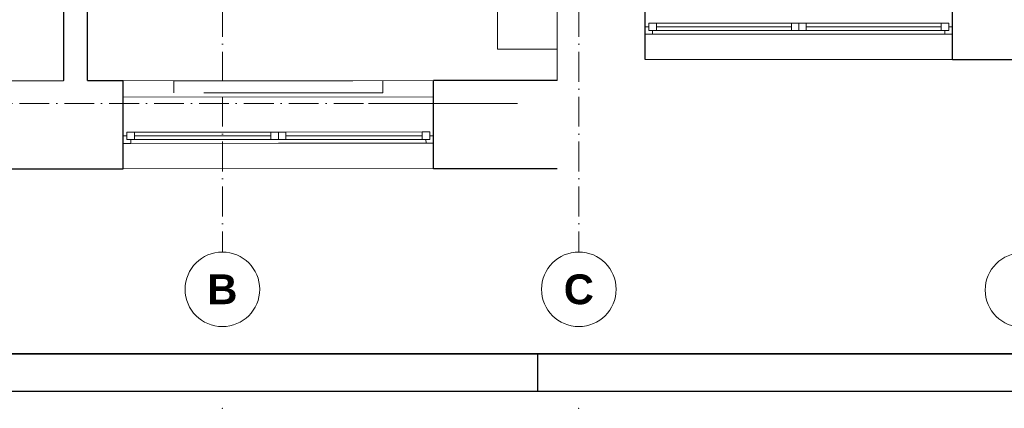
# Model space of a CAD drawing. Header units: millimetres. Extents: x 1700 to 4670, y 990 to 3874.
# Tile 8 of 110: x 2422 to 3083, y 990 to 1250. Entities that reach past the tile are written whole.
import ezdxf
from ezdxf.enums import TextEntityAlignment as Align

# ---------------------------------------------------------------- set-up
doc = ezdxf.new("R2010")
doc.units = ezdxf.units.MM
for name, pattern in [('Kropki i Kreski', [300, 200, -50, 0, -50]), ('Przerywana gęsta', [180, 120, -60]), ('Wipeout_Contour', [1000, 0, -1000])]:
    doc.linetypes.add(name, pattern=pattern)
doc.layers.get('0').update_dxf_attribs({"lineweight": 0})
for name, color, linetype, lineweight in [('CP_FRAME', 7, 'Continuous', 35), ('Nowe_320-W Umeblowanie_Nr_pióra__15', 7, 'Continuous', 15), ('Nowe_320-W Umeblowanie_Nr_pióra__4', 252, 'Continuous', 13), ('Nowe_410-K Osie_Nr_pióra__18', 9, 'Continuous', 13), ('Nowe_420-K Ściany_Nr_pióra__27', 7, 'Continuous', 25), ('Nowe_Okna Archicada_Nr_pióra__23', 7, 'Continuous', 15), ('Nowe_Okna Archicada_Nr_pióra__27', 7, 'Continuous', 25), ('Nowe_Okna Archicada_Nr_pióra__3', 7, 'Continuous', 13)]:
    doc.layers.add(name, color=color, linetype=linetype, lineweight=lineweight)
for name, color, linetype in [('CP_LINENORM', 253, 'Continuous'), ('Nowe_210-A Pomieszczenia', 7, 'Continuous'), ('Nowe_320-W Umeblowanie', 252, 'Continuous'), ('Nowe_420-K Ściany', 7, 'Continuous'), ('Nowe_Okna Archicada', 7, 'Continuous')]:
    doc.layers.add(name, color=color, linetype=linetype)
doc.styles.add('STYL_AUTOMATYCZNY_2', font='arialbd.ttf')

# ---------------------------------------------------------------- blocks, each defined once
blk = doc.blocks.new('A2_POZIOM')
at = {"linetype": 'Continuous'}
blk.add_lwpolyline([(-569, 0), (0, 0), (0, 410), (-569, 410)], close=True, dxfattribs=at)
at = {"layer": 'CP_LINENORM', "linetype": 'Continuous'}
blk.add_lwpolyline([(-589, -5), (5, -5), (5, 415), (-589, 415)], close=True, dxfattribs=at)
blk.add_lwpolyline([(-375, -5), (-375, 0)], dxfattribs=at)

msp = doc.modelspace()

# ---------------------------------------------------------------- linework, layer by layer
at = {"layer": 'Nowe_210-A Pomieszczenia', "color": 252, "linetype": 'Continuous', "lineweight": 0, "flags": 128}
for points in [[(2451.79, 1209.17), (2451.79, 1659.17), (2084.79, 1658.91), (2084.79, 1658.91), (2084.79, 1208.91)], [(2467.79, 1527.41), (2467.79, 1209.18), (2782.79, 1209.41), (2782.79, 1282.41), (2782.79, 1527.41)]]:
    msp.add_lwpolyline(points, close=True, dxfattribs=at)
at = {"layer": 'Nowe_410-K Osie_Nr_pióra__18', "color": 9, "linetype": 'Kropki i Kreski', "lineweight": 13, "ltscale": 0.1}
msp.add_line((2797.29, 3004.46), (2797.29, 1094.35), dxfattribs=at)
at = {"layer": 'Nowe_410-K Osie_Nr_pióra__18', "color": 9, "linetype": 'Continuous', "lineweight": 13}
for centre in [(2558.29, 1069.35), (2797.29, 1069.35), (3094.79, 1068.85)]:
    msp.add_circle(centre, 25, dxfattribs=at)
at = {"layer": 'Nowe_410-K Osie_Nr_pióra__18', "color": 9, "linetype": 'Kropki i Kreski', "lineweight": 13, "ltscale": 0.1}
for p in [(2558.29, 989.55), (2558.29, 989.55), (2797.29, 989.55), (2797.29, 989.55)]:
    msp.add_point(p, dxfattribs=at)

# ---------------------------------------------------------------- texts
at = {"layer": 'Nowe_410-K Osie_Nr_pióra__18', "color": 9, "lineweight": 13, "style": 'STYL_AUTOMATYCZNY_2'}
for tag, text, p in [('B', 'B', (2558.29, 1079.35)), ('C', 'C', (2797.29, 1079.35))]:
    msp.add_attdef(tag, text=text, height=20, dxfattribs=at).set_placement(p, align=Align.TOP_CENTER)

# ---------------------------------------------------------------- wipeouts: each hides what was drawn before it
at = {"color": 252, "linetype": 'Wipeout_Contour', "lineweight": 0, "ltscale": 75707.00952}
msp.add_wipeout([(3047.79, 1282.41), (3047.79, 1223.41), (3132.79, 1223.41), (3132.79, 1282.41)], dxfattribs=at).dxf.layer = 'Nowe_420-K Ściany'

# ---------------------------------------------------------------- next in the draw order: wipeouts: each hides what was drawn before it
at = {"color": 252, "linetype": 'Wipeout_Contour', "lineweight": 0, "ltscale": 68391.136432}
msp.add_wipeout([(2742.79, 1230.37), (2782.79, 1230.37), (2782.79, 1320.48), (2742.79, 1320.48)], dxfattribs=at).dxf.layer = 'Nowe_320-W Umeblowanie'
at = {"color": 252, "linetype": 'Wipeout_Contour', "lineweight": 0, "ltscale": 60204.095599}
msp.add_wipeout([(2451.79, 1209.17), (2467.79, 1209.18), (2467.79, 1547.18), (2451.79, 1547.18)], dxfattribs=at).dxf.layer = 'Nowe_420-K Ściany'
at = {"color": 252, "linetype": 'Wipeout_Contour', "lineweight": 0, "ltscale": 73399.732141}
msp.add_wipeout([(3047.79, 1223.41), (3047.79, 1240.41), (2841.79, 1240.41), (2841.79, 1223.41)], dxfattribs=at).dxf.layer = 'Nowe_420-K Ściany'
at = {"color": 252, "linetype": 'Wipeout_Contour', "lineweight": 0, "ltscale": 71524.188074}
msp.add_wipeout([(2699.79, 1209.35), (2699.83, 1150.35), (2782.79, 1150.41), (2782.79, 1209.41)], dxfattribs=at).dxf.layer = 'Nowe_420-K Ściany'

# ---------------------------------------------------------------- next in the draw order: linework, layer by layer
at = {"layer": 'Nowe_320-W Umeblowanie_Nr_pióra__4', "color": 252, "linetype": 'Continuous', "lineweight": 13, "flags": 128}
msp.add_lwpolyline([(2742.79, 1230.37), (2742.79, 1320.48), (2782.79, 1320.48), (2782.79, 1230.37)], close=True, dxfattribs=at)
at = {"layer": 'Nowe_420-K Ściany_Nr_pióra__27', "color": 252, "linetype": 'Continuous', "lineweight": 25, "flags": 128}
for points in [[(2451.79, 1547.18), (2451.79, 1209.17)], [(2467.79, 1209.18), (2467.79, 1527.41)], [(3047.79, 1223.41), (3132.79, 1223.41)], [(2782.79, 1209.41), (2699.79, 1209.35)]]:
    msp.add_lwpolyline(points, dxfattribs=at)
at = {"layer": 'Nowe_Okna Archicada_Nr_pióra__3', "color": 252, "linetype": 'Continuous', "lineweight": 13}
msp.add_line((2841.79, 1223.41), (3047.79, 1223.41), dxfattribs=at)

# ---------------------------------------------------------------- next in the draw order: wipeouts: each hides what was drawn before it
at = {"color": 252, "linetype": 'Wipeout_Contour', "lineweight": 0, "ltscale": 109037.384602}
msp.add_wipeout([(3047.79, 1240.41), (3047.79, 1245.41), (3047.79, 1271.41), (2841.79, 1271.41), (2841.79, 1245.41), (2841.79, 1240.41)], dxfattribs=at).dxf.layer = 'Nowe_420-K Ściany'

# ---------------------------------------------------------------- next in the draw order: linework, layer by layer
at = {"layer": 'Nowe_420-K Ściany_Nr_pióra__27', "color": 252, "linetype": 'Continuous', "lineweight": 25}
for p, q in [((2841.79, 1245.41), (2841.79, 1282.41)), ((3047.79, 1245.41), (3047.79, 1282.41)), ((2841.79, 1240.41), (2841.79, 1245.41)), ((3047.79, 1240.41), (3047.79, 1245.41)), ((2841.79, 1223.41), (2841.79, 1240.41)), ((3047.79, 1223.41), (3047.79, 1240.41))]:
    msp.add_line(p, q, dxfattribs=at)

# ---------------------------------------------------------------- next in the draw order: wipeouts: each hides what was drawn before it
at = {"color": 252, "linetype": 'Wipeout_Contour', "lineweight": 0, "ltscale": 67615.918541}
msp.add_wipeout([(2379.79, 1209.12), (2379.83, 1150.12), (2491.83, 1150.2), (2491.79, 1209.2)], dxfattribs=at).dxf.layer = 'Nowe_420-K Ściany'

# ---------------------------------------------------------------- next in the draw order: linework, layer by layer
at = {"layer": 'Nowe_420-K Ściany_Nr_pióra__27', "color": 252, "linetype": 'Continuous', "lineweight": 25, "flags": 128}
for points in [[(2451.79, 1209.17), (2379.79, 1209.12)], [(2491.79, 1209.2), (2467.79, 1209.18)]]:
    msp.add_lwpolyline(points, dxfattribs=at)

# ---------------------------------------------------------------- next in the draw order: wipeouts: each hides what was drawn before it
at = {"color": 252, "linetype": 'Wipeout_Contour', "lineweight": 0, "ltscale": 70301.506645}
msp.add_wipeout([(2699.83, 1150.35), (2699.82, 1167.35), (2491.82, 1167.2), (2491.83, 1150.2)], dxfattribs=at).dxf.layer = 'Nowe_420-K Ściany'
at = {"color": 252, "linetype": 'Wipeout_Contour', "lineweight": 0, "ltscale": 106496.127733}
msp.add_wipeout([(2841.79, 1245.41), (2841.79, 1240.41), (2846.79, 1240.41), (2846.79, 1242.91), (2844.29, 1242.91), (2844.29, 1245.41)], dxfattribs=at).dxf.layer = 'Nowe_Okna Archicada'
at = {"color": 252, "linetype": 'Wipeout_Contour', "lineweight": 0, "ltscale": 112548.065158}
msp.add_wipeout([(3047.79, 1240.41), (3047.79, 1245.41), (3045.29, 1245.41), (3045.29, 1242.91), (3042.79, 1242.91), (3042.79, 1240.41)], dxfattribs=at).dxf.layer = 'Nowe_Okna Archicada'

# ---------------------------------------------------------------- next in the draw order: linework, layer by layer
at = {"layer": 'Nowe_420-K Ściany_Nr_pióra__27', "color": 252, "linetype": 'Continuous', "lineweight": 25, "flags": 128}
for points in [[(2379.83, 1150.12), (2491.83, 1150.2)], [(2699.83, 1150.35), (2782.79, 1150.41)]]:
    msp.add_lwpolyline(points, dxfattribs=at)
at = {"layer": 'Nowe_Okna Archicada_Nr_pióra__3', "color": 252, "linetype": 'Continuous', "lineweight": 13}
msp.add_line((2491.83, 1150.2), (2699.83, 1150.35), dxfattribs=at)

# ---------------------------------------------------------------- next in the draw order: wipeouts: each hides what was drawn before it
at = {"color": 252, "linetype": 'Wipeout_Contour', "lineweight": 0, "ltscale": 92939.795052}
msp.add_wipeout([(2451.7, 1389.14), (2231.7, 1389.14), (2231.7, 1329.14), (2401.7, 1329.14), (2401.7, 1209.17), (2451.7, 1209.17)], dxfattribs=at).dxf.layer = 'Nowe_320-W Umeblowanie'
at = {"color": 252, "linetype": 'Wipeout_Contour', "lineweight": 0, "ltscale": 104290.917083}
msp.add_wipeout([(2699.82, 1167.35), (2699.81, 1172.35), (2699.79, 1198.35), (2491.79, 1198.2), (2491.81, 1172.2), (2491.82, 1167.2)], dxfattribs=at).dxf.layer = 'Nowe_420-K Ściany'
at = {"color": 252, "linetype": 'Wipeout_Contour', "lineweight": 0, "ltscale": 143904.936997}
msp.add_wipeout([(2939.79, 1247.91), (2849.29, 1247.91), (2849.29, 1242.91), (2846.79, 1242.91), (2846.79, 1240.41), (2944.79, 1240.41), (2944.79, 1242.91), (2939.79, 1242.91)], dxfattribs=at).dxf.layer = 'Nowe_Okna Archicada'

# ---------------------------------------------------------------- next in the draw order: linework, layer by layer
at = {"layer": 'Nowe_320-W Umeblowanie_Nr_pióra__4', "color": 252, "linetype": 'Continuous', "lineweight": 13, "flags": 128}
msp.add_lwpolyline([(2451.7, 1389.14), (2231.7, 1389.14), (2231.7, 1329.14), (2401.7, 1329.14), (2401.7, 1209.17), (2451.7, 1209.17)], close=True, dxfattribs=at)
at = {"layer": 'Nowe_410-K Osie_Nr_pióra__18', "color": 9, "linetype": 'Kropki i Kreski', "lineweight": 13, "ltscale": 0.1}
msp.add_line((1910.53, 1193.94), (2656.19, 1193.94), dxfattribs=at)
at = {"layer": 'Nowe_410-K Osie_Nr_pióra__18', "color": 9, "linetype": 'Kropki i Kreski', "lineweight": 13}
msp.add_line((2656.19, 1193.94), (2756.19, 1193.94), dxfattribs=at)
at = {"layer": 'Nowe_420-K Ściany_Nr_pióra__27', "color": 252, "linetype": 'Continuous', "lineweight": 25}
for p, q in [((2491.81, 1172.2), (2491.79, 1209.2)), ((2699.81, 1172.35), (2699.79, 1209.35)), ((2491.82, 1167.2), (2491.81, 1172.2)), ((2699.82, 1167.35), (2699.81, 1172.35)), ((2491.83, 1150.2), (2491.82, 1167.2)), ((2699.83, 1150.35), (2699.82, 1167.35))]:
    msp.add_line(p, q, dxfattribs=at)
at = {"layer": 'Nowe_Okna Archicada_Nr_pióra__3', "color": 252, "linetype": 'Continuous', "lineweight": 13}
msp.add_line((2491.79, 1198.2), (2699.79, 1198.35), dxfattribs=at)

# ---------------------------------------------------------------- next in the draw order: wipeouts: each hides what was drawn before it
at = {"color": 252, "linetype": 'Wipeout_Contour', "lineweight": 0, "ltscale": 70954.706196}
msp.add_wipeout([(2844.29, 1247.91), (2844.29, 1242.91), (2849.29, 1242.91), (2849.29, 1247.91)], dxfattribs=at).dxf.layer = 'Nowe_Okna Archicada'
at = {"color": 252, "linetype": 'Wipeout_Contour', "lineweight": 0, "ltscale": 72795.216541}
msp.add_wipeout([(2944.79, 1242.91), (2944.79, 1247.91), (2939.79, 1247.91), (2939.79, 1242.91)], dxfattribs=at).dxf.layer = 'Nowe_Okna Archicada'

# ---------------------------------------------------------------- next in the draw order: linework, layer by layer
at = {"layer": 'Nowe_Okna Archicada_Nr_pióra__23', "color": 252, "linetype": 'Continuous', "lineweight": 15}
for p, q in [((2844.29, 1242.91), (2844.29, 1247.91)), ((2841.79, 1245.41), (2844.29, 1245.41)), ((2844.29, 1245.41), (2844.29, 1242.91))]:
    msp.add_line(p, q, dxfattribs=at)
at = {"layer": 'Nowe_Okna Archicada_Nr_pióra__27', "color": 252, "linetype": 'Continuous', "lineweight": 25}
for p, q in [((2841.79, 1245.41), (2841.79, 1282.41)), ((2841.79, 1240.41), (2841.79, 1245.41)), ((2841.79, 1240.41), (2841.79, 1245.41)), ((2841.79, 1223.41), (2841.79, 1240.41))]:
    msp.add_line(p, q, dxfattribs=at)

# ---------------------------------------------------------------- next in the draw order: wipeouts: each hides what was drawn before it
at = {"color": 252, "linetype": 'Wipeout_Contour', "lineweight": 0, "ltscale": 71872.940618}
msp.add_wipeout([(2939.79, 1242.91), (2939.79, 1247.91), (2849.29, 1247.91), (2849.29, 1242.91)], dxfattribs=at).dxf.layer = 'Nowe_Okna Archicada'
at = {"color": 252, "linetype": 'Wipeout_Contour', "lineweight": 0, "ltscale": 147890.965101}
msp.add_wipeout([(3040.29, 1247.91), (2949.79, 1247.91), (2949.79, 1242.91), (2944.79, 1242.91), (2944.79, 1240.41), (3042.79, 1240.41), (3042.79, 1242.91), (3040.29, 1242.91)], dxfattribs=at).dxf.layer = 'Nowe_Okna Archicada'
at = {"color": 252, "linetype": 'Wipeout_Contour', "lineweight": 0, "ltscale": 102847.922541}
msp.add_wipeout([(2491.81, 1172.2), (2491.82, 1167.2), (2496.82, 1167.2), (2496.81, 1169.7), (2494.31, 1169.7), (2494.31, 1172.2)], dxfattribs=at).dxf.layer = 'Nowe_Okna Archicada'
at = {"color": 252, "linetype": 'Wipeout_Contour', "lineweight": 0, "ltscale": 106793.028818}
msp.add_wipeout([(2699.82, 1167.35), (2699.81, 1172.35), (2697.31, 1172.35), (2697.31, 1169.85), (2694.81, 1169.84), (2694.82, 1167.34)], dxfattribs=at).dxf.layer = 'Nowe_Okna Archicada'

# ---------------------------------------------------------------- next in the draw order: linework, layer by layer
at = {"layer": 'Nowe_Okna Archicada_Nr_pióra__23', "color": 252, "linetype": 'Continuous', "lineweight": 15}
for p, q in [((2844.29, 1247.91), (2849.29, 1247.91)), ((2849.29, 1247.91), (2849.29, 1242.91)), ((2849.29, 1247.91), (2939.79, 1247.91)), ((2939.79, 1242.91), (2939.79, 1247.91)), ((2844.29, 1242.91), (2846.79, 1242.91)), ((2849.29, 1242.91), (2844.29, 1242.91)), ((2846.79, 1242.91), (2846.79, 1240.41)), ((2849.29, 1245.41), (2939.79, 1245.41)), ((2939.79, 1242.91), (2849.29, 1242.91)), ((2846.79, 1240.41), (2841.79, 1240.41))]:
    msp.add_line(p, q, dxfattribs=at)
at = {"layer": 'Nowe_Okna Archicada_Nr_pióra__3', "color": 252, "linetype": 'Continuous', "lineweight": 13}
msp.add_line((2849.29, 1247.91), (2939.79, 1247.91), dxfattribs=at)

# ---------------------------------------------------------------- next in the draw order: wipeouts: each hides what was drawn before it
at = {"color": 252, "linetype": 'Wipeout_Contour', "lineweight": 0, "ltscale": 72895.812995}
msp.add_wipeout([(2944.79, 1247.91), (2944.79, 1242.91), (2949.79, 1242.91), (2949.79, 1247.91)], dxfattribs=at).dxf.layer = 'Nowe_Okna Archicada'
at = {"color": 252, "linetype": 'Wipeout_Contour', "lineweight": 0, "ltscale": 74893.828639}
msp.add_wipeout([(3045.29, 1242.91), (3045.29, 1247.91), (3040.29, 1247.91), (3040.29, 1242.91)], dxfattribs=at).dxf.layer = 'Nowe_Okna Archicada'
at = {"color": 252, "linetype": 'Wipeout_Contour', "lineweight": 0, "ltscale": 138301.25276}
msp.add_wipeout([(2590.81, 1174.77), (2499.31, 1174.71), (2499.31, 1169.71), (2496.81, 1169.7), (2496.82, 1167.2), (2595.82, 1167.27), (2595.81, 1169.77), (2590.81, 1169.77)], dxfattribs=at).dxf.layer = 'Nowe_Okna Archicada'

# ---------------------------------------------------------------- next in the draw order: linework, layer by layer
at = {"layer": 'Nowe_Okna Archicada_Nr_pióra__23', "color": 252, "linetype": 'Continuous', "lineweight": 15}
for p, q in [((2939.79, 1247.91), (2944.79, 1247.91)), ((2944.79, 1247.91), (2944.79, 1242.91)), ((2944.79, 1242.91), (2944.79, 1247.91)), ((3045.29, 1247.91), (3045.29, 1242.91)), ((2944.79, 1242.91), (2939.79, 1242.91)), ((3045.29, 1242.91), (3045.29, 1245.41)), ((3045.29, 1245.41), (3047.79, 1245.41))]:
    msp.add_line(p, q, dxfattribs=at)
at = {"layer": 'Nowe_Okna Archicada_Nr_pióra__27', "color": 252, "linetype": 'Continuous', "lineweight": 25}
for p, q in [((3047.79, 1245.41), (3047.79, 1282.41)), ((3047.79, 1240.41), (3047.79, 1245.41)), ((3047.79, 1240.41), (3047.79, 1245.41)), ((3047.79, 1223.41), (3047.79, 1240.41))]:
    msp.add_line(p, q, dxfattribs=at)
at = {"layer": 'Nowe_Okna Archicada_Nr_pióra__3', "color": 252, "linetype": 'Continuous', "lineweight": 13}
msp.add_line((2944.79, 1240.41), (2846.79, 1240.41), dxfattribs=at)

# ---------------------------------------------------------------- next in the draw order: wipeouts: each hides what was drawn before it
at = {"color": 252, "linetype": 'Wipeout_Contour', "lineweight": 0, "ltscale": 73892.963468}
msp.add_wipeout([(3040.29, 1242.91), (3040.29, 1247.91), (2949.79, 1247.91), (2949.79, 1242.91)], dxfattribs=at).dxf.layer = 'Nowe_Okna Archicada'
at = {"color": 252, "linetype": 'Wipeout_Contour', "lineweight": 0, "ltscale": 68496.25426}
msp.add_wipeout([(2494.31, 1174.7), (2494.31, 1169.7), (2499.31, 1169.71), (2499.31, 1174.71)], dxfattribs=at).dxf.layer = 'Nowe_Okna Archicada'
at = {"color": 252, "linetype": 'Wipeout_Contour', "lineweight": 0, "ltscale": 69647.68995}
msp.add_wipeout([(2595.81, 1169.77), (2595.81, 1174.77), (2590.81, 1174.77), (2590.81, 1169.77)], dxfattribs=at).dxf.layer = 'Nowe_Okna Archicada'

# ---------------------------------------------------------------- next in the draw order: linework, layer by layer
at = {"layer": 'Nowe_Okna Archicada_Nr_pióra__23', "color": 252, "linetype": 'Continuous', "lineweight": 15}
for p, q in [((2944.79, 1247.91), (2949.79, 1247.91)), ((2949.79, 1247.91), (2949.79, 1242.91)), ((2949.79, 1247.91), (3040.29, 1247.91)), ((3040.29, 1242.91), (3040.29, 1247.91)), ((3040.29, 1247.91), (3045.29, 1247.91)), ((2949.79, 1242.91), (2944.79, 1242.91)), ((2949.79, 1245.41), (3040.29, 1245.41)), ((3040.29, 1242.91), (2949.79, 1242.91)), ((3045.29, 1242.91), (3040.29, 1242.91)), ((3042.79, 1240.41), (3042.79, 1242.91)), ((3042.79, 1242.91), (3045.29, 1242.91)), ((3047.79, 1240.41), (3042.79, 1240.41)), ((2491.81, 1172.2), (2494.31, 1172.2)), ((2494.31, 1169.7), (2494.31, 1174.7)), ((2494.31, 1172.2), (2494.31, 1169.7))]:
    msp.add_line(p, q, dxfattribs=at)
at = {"layer": 'Nowe_Okna Archicada_Nr_pióra__27', "color": 252, "linetype": 'Continuous', "lineweight": 25}
for p, q in [((2491.81, 1172.2), (2491.79, 1209.2)), ((2491.82, 1167.2), (2491.81, 1172.2)), ((2491.82, 1167.2), (2491.81, 1172.2)), ((2491.83, 1150.2), (2491.82, 1167.2))]:
    msp.add_line(p, q, dxfattribs=at)
at = {"layer": 'Nowe_Okna Archicada_Nr_pióra__3', "color": 252, "linetype": 'Continuous', "lineweight": 13}
for p, q in [((2949.79, 1247.91), (3040.29, 1247.91)), ((3042.79, 1240.41), (2944.79, 1240.41))]:
    msp.add_line(p, q, dxfattribs=at)

# ---------------------------------------------------------------- next in the draw order: wipeouts: each hides what was drawn before it
at = {"color": 252, "linetype": 'Wipeout_Contour', "lineweight": 0, "ltscale": 69069.440469}
msp.add_wipeout([(2590.81, 1169.77), (2590.81, 1174.77), (2499.31, 1174.71), (2499.31, 1169.71)], dxfattribs=at).dxf.layer = 'Nowe_Okna Archicada'
at = {"color": 252, "linetype": 'Wipeout_Contour', "lineweight": 0, "ltscale": 140900.171702}
msp.add_wipeout([(2692.31, 1174.84), (2600.81, 1174.78), (2600.81, 1169.78), (2595.81, 1169.77), (2595.82, 1167.27), (2694.82, 1167.34), (2694.81, 1169.84), (2692.31, 1169.84)], dxfattribs=at).dxf.layer = 'Nowe_Okna Archicada'

# ---------------------------------------------------------------- next in the draw order: linework, layer by layer
at = {"layer": 'Nowe_410-K Osie_Nr_pióra__18', "color": 9, "linetype": 'Kropki i Kreski', "lineweight": 13, "ltscale": 0.1}
msp.add_line((2558.29, 3004.46), (2558.29, 1094.35), dxfattribs=at)
at = {"layer": 'Nowe_Okna Archicada_Nr_pióra__23', "color": 252, "linetype": 'Continuous', "lineweight": 15}
for p, q in [((2494.31, 1174.7), (2499.31, 1174.71)), ((2499.31, 1169.71), (2494.31, 1169.7)), ((2494.31, 1169.7), (2496.81, 1169.7)), ((2496.81, 1169.7), (2496.82, 1167.2)), ((2499.31, 1174.71), (2590.81, 1174.77)), ((2499.31, 1174.71), (2499.31, 1169.71)), ((2499.31, 1172.21), (2590.81, 1172.27)), ((2590.81, 1169.77), (2499.31, 1169.71)), ((2590.81, 1169.77), (2590.81, 1174.77)), ((2496.82, 1167.2), (2491.82, 1167.2))]:
    msp.add_line(p, q, dxfattribs=at)
at = {"layer": 'Nowe_Okna Archicada_Nr_pióra__3', "color": 252, "linetype": 'Continuous', "lineweight": 13}
msp.add_line((2499.31, 1174.71), (2590.81, 1174.77), dxfattribs=at)

# ---------------------------------------------------------------- next in the draw order: wipeouts: each hides what was drawn before it
at = {"color": 252, "linetype": 'Wipeout_Contour', "lineweight": 0, "ltscale": 69712.655713}
msp.add_wipeout([(2595.81, 1174.77), (2595.81, 1169.77), (2600.81, 1169.78), (2600.81, 1174.78)], dxfattribs=at).dxf.layer = 'Nowe_Okna Archicada'
at = {"color": 252, "linetype": 'Wipeout_Contour', "lineweight": 0, "ltscale": 71065.19141}
msp.add_wipeout([(2697.31, 1169.85), (2697.31, 1174.85), (2692.31, 1174.84), (2692.31, 1169.84)], dxfattribs=at).dxf.layer = 'Nowe_Okna Archicada'

# ---------------------------------------------------------------- next in the draw order: linework, layer by layer
at = {"layer": 'Nowe_Okna Archicada_Nr_pióra__23', "color": 252, "linetype": 'Continuous', "lineweight": 15}
for p, q in [((2590.81, 1174.77), (2595.81, 1174.77)), ((2595.81, 1169.77), (2590.81, 1169.77)), ((2595.81, 1174.77), (2595.81, 1169.77)), ((2595.81, 1169.77), (2595.81, 1174.77)), ((2697.31, 1174.85), (2697.31, 1169.85)), ((2697.31, 1169.85), (2697.31, 1172.35)), ((2697.31, 1172.35), (2699.81, 1172.35))]:
    msp.add_line(p, q, dxfattribs=at)
at = {"layer": 'Nowe_Okna Archicada_Nr_pióra__27', "color": 252, "linetype": 'Continuous', "lineweight": 25}
for p, q in [((2699.81, 1172.35), (2699.79, 1209.35)), ((2699.82, 1167.35), (2699.81, 1172.35)), ((2699.82, 1167.35), (2699.81, 1172.35)), ((2699.83, 1150.35), (2699.82, 1167.35))]:
    msp.add_line(p, q, dxfattribs=at)
at = {"layer": 'Nowe_Okna Archicada_Nr_pióra__3', "color": 252, "linetype": 'Continuous', "lineweight": 13}
msp.add_line((2595.82, 1167.27), (2496.82, 1167.2), dxfattribs=at)

# ---------------------------------------------------------------- next in the draw order: wipeouts: each hides what was drawn before it
at = {"color": 252, "linetype": 'Wipeout_Contour', "lineweight": 0, "ltscale": 68490.920843}
msp.add_wipeout([(2665.76, 1201.08), (2665.76, 1209.08), (2525.76, 1209.08), (2525.76, 1201.08)], dxfattribs=at).dxf.layer = 'Nowe_320-W Umeblowanie'
at = {"color": 252, "linetype": 'Wipeout_Contour', "lineweight": 0, "ltscale": 70386.534015}
msp.add_wipeout([(2692.31, 1169.84), (2692.31, 1174.84), (2600.81, 1174.78), (2600.81, 1169.78)], dxfattribs=at).dxf.layer = 'Nowe_Okna Archicada'

# ---------------------------------------------------------------- next in the draw order: linework, layer by layer
at = {"layer": 'Nowe_320-W Umeblowanie_Nr_pióra__15', "color": 252, "linetype": 'Przerywana gęsta', "lineweight": 15}
for p, q in [((2525.76, 1201.08), (2525.76, 1209.08)), ((2525.76, 1209.08), (2665.76, 1209.08)), ((2665.76, 1209.08), (2665.76, 1201.08)), ((2665.76, 1201.08), (2525.76, 1201.08))]:
    msp.add_line(p, q, dxfattribs=at)
at = {"layer": 'Nowe_Okna Archicada_Nr_pióra__23', "color": 252, "linetype": 'Continuous', "lineweight": 15}
for p, q in [((2595.81, 1174.77), (2600.81, 1174.78)), ((2600.81, 1169.78), (2595.81, 1169.77)), ((2600.81, 1174.78), (2692.31, 1174.84)), ((2600.81, 1174.78), (2600.81, 1169.78)), ((2600.81, 1172.28), (2692.31, 1172.34)), ((2692.31, 1169.84), (2600.81, 1169.78)), ((2692.31, 1174.84), (2697.31, 1174.85)), ((2692.31, 1169.84), (2692.31, 1174.84)), ((2697.31, 1169.85), (2692.31, 1169.84)), ((2694.81, 1169.84), (2697.31, 1169.85)), ((2694.82, 1167.34), (2694.81, 1169.84)), ((2699.82, 1167.35), (2694.82, 1167.34))]:
    msp.add_line(p, q, dxfattribs=at)
at = {"layer": 'Nowe_Okna Archicada_Nr_pióra__3', "color": 252, "linetype": 'Continuous', "lineweight": 13}
for p, q in [((2600.81, 1174.78), (2692.31, 1174.84)), ((2694.82, 1167.34), (2595.82, 1167.27))]:
    msp.add_line(p, q, dxfattribs=at)

# ---------------------------------------------------------------- next in the draw order: block references
at = {"layer": 'CP_FRAME', "xscale": 5, "yscale": 5}
msp.add_blockref('A2_POZIOM', (4644.85, 1026.13), dxfattribs=at)

doc.saveas('drawing.dxf')
